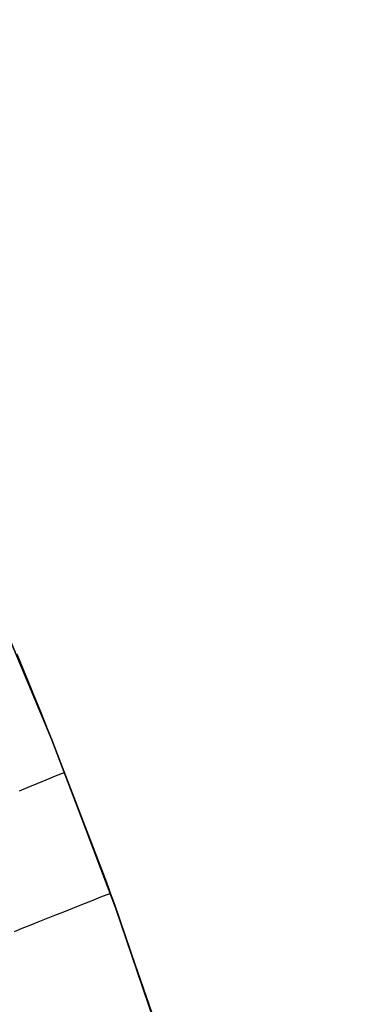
# Model space of a CAD drawing. Header units: millimetres. Extents: x -58 to 58, y -58 to 58.
# Tile 64 of 74: x 53 to 57, y 18 to 29. Entities that reach past the tile are written whole.
import ezdxf

# ---------------------------------------------------------------- set-up
doc = ezdxf.new("R2010")
doc.units = ezdxf.units.MM
doc.header["$MEASUREMENT"] = 0
doc.layers.add('Predefinito', color=5, linetype='Continuous')

msp = doc.modelspace()

# ---------------------------------------------------------------- linework, layer by layer
at = {"layer": 'Predefinito', "color": 9}
for points in [[(56.953, 7.915), (56.645, 9.876), (56.271, 11.825), (55.829, 13.761), (55.321, 15.679), (54.747, 17.58), (54.107, 19.459), (53.403, 21.315), (52.636, 23.145), (51.806, 24.948), (50.914, 26.722), (49.961, 28.463), (48.949, 30.171)], [(48.949, 30.171), (49.961, 28.463), (50.914, 26.722), (51.806, 24.948), (52.636, 23.145), (53.403, 21.315), (54.107, 19.459), (54.747, 17.58), (55.321, 15.679), (55.829, 13.761), (56.271, 11.825), (56.645, 9.876), (56.953, 7.915)]]:
    msp.add_lwpolyline(points, dxfattribs=at)
for points in [[(53.007, 22.282, 30.035), (53.042, 22.2, 30.026), (53.083, 22.101, 30.016), (53.137, 21.971, 30.007), (53.227, 21.751, 29.998), (53.406, 21.307, 29.995), (54.014, 19.718, 30.001), (54.649, 17.88, 29.998)], [(54.731, 17.627, 350.003), (54.121, 19.421, 350), (53.459, 21.174, 350.003), (53.269, 21.65, 350.005), (53.159, 21.918, 349.996), (53.097, 22.067, 349.987), (53.051, 22.177, 349.977), (53.014, 22.265, 349.968)], [(53.547, 20.951, 30), (53.44, 20.907, 30.105), (53.335, 20.864, 30.212), (53.232, 20.822, 30.32), (53.132, 20.781, 30.431), (53.034, 20.741, 30.545)], [(53.547, 20.951, 350), (53.44, 20.907, 349.895), (53.335, 20.864, 349.788), (53.232, 20.822, 349.68), (53.132, 20.781, 349.569), (53.034, 20.741, 349.455)], [(54.059, 19.591, 30), (53.949, 19.547, 30.104), (53.841, 19.504, 30.209), (53.735, 19.462, 30.317), (53.632, 19.421, 30.427), (53.531, 19.381, 30.54), (53.433, 19.342, 30.654), (53.337, 19.304, 30.77), (53.244, 19.267, 30.888), (53.153, 19.23, 31.008), (53.064, 19.195, 31.13), (52.977, 19.16, 31.254)], [(54.059, 19.591, 350), (53.949, 19.547, 349.896), (53.841, 19.504, 349.791), (53.735, 19.462, 349.683), (53.632, 19.421, 349.573), (53.531, 19.381, 349.46), (53.433, 19.342, 349.346), (53.337, 19.304, 349.23), (53.244, 19.267, 349.112), (53.153, 19.23, 348.992), (53.064, 19.195, 348.87), (52.977, 19.16, 348.746)]]:
    msp.add_polyline3d(points, dxfattribs=at)

doc.saveas('drawing.dxf')
